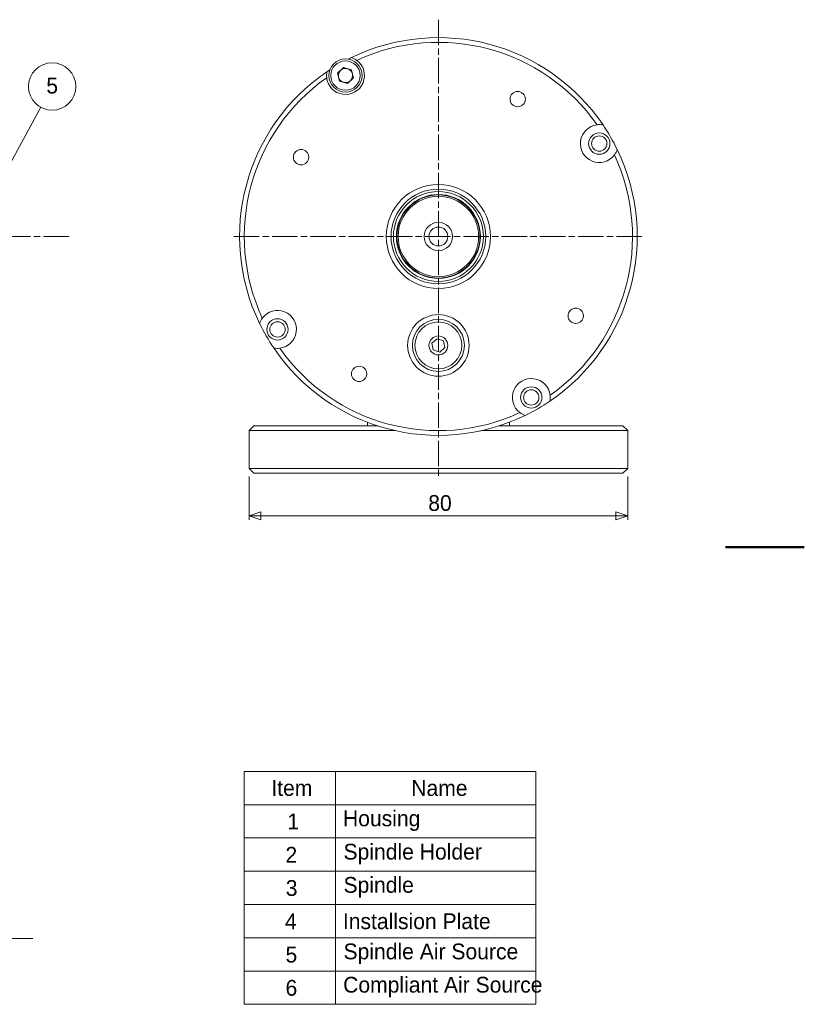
# Model space of a CAD drawing. Header units: millimetres. Extents: x 0 to 495, y 0 to 350.
# Tile 4 of 4: x 329 to 495, y 78 to 286. Entities that reach past the tile are written whole.
import ezdxf

# ---------------------------------------------------------------- set-up
doc = ezdxf.new("R2010")
doc.units = ezdxf.units.MM
doc.header["$LTSCALE"] = 1.666667
doc.linetypes.add('CHAIN', pattern=[0.3543, 0.2362, -0.0295, 0.0591, -0.0295])
doc.layers.get('0').update_dxf_attribs({"lineweight": 18})
for name, color, linetype, lineweight in [('一般', 7, 'Continuous', 9), ('中心線(ISO)', 7, 'CHAIN', 9), ('可見邊線(ISO)', 7, 'Continuous', 9), ('圖框_0', 7, 'Continuous', 50), ('標註(ISO)', 7, 'Continuous', 9), ('符號(ISO)', 7, 'Continuous', 9)]:
    doc.layers.add(name, color=color, linetype=linetype, lineweight=lineweight)
doc.dimstyles.new('標註', dxfattribs={"dimscale": 1.666667, "dimtxt": 2, "dimasz": 1.5, "dimexe": 0.5, "dimexo": 1, "dimgap": 0.5, "dimtad": 1, "dimdec": 3, "dimrnd": 1e-08, "dimdsep": 46, "dimtxsty": 'Standard', "dimblk": 'Filled-1', "dimcen": 0.09, "dimdle": 5, "dimclrd": 3, "dimclre": 3, "dimclrt": 3, "dimazin": 2, "dimtfac": 1, "dimtdec": 3, "dimtmove": 0, "dimatfit": 3, "dimldrblk": 'Filled-1', "dimfxl": 0, "dimtolj": 1, "dimlwd": 9, "dimlwe": 9, "dimarcsym": 0})

# ---------------------------------------------------------------- blocks, each defined once
blk = doc.blocks.new('Borders Default Border')
at = {"layer": '圖框_0', "flags": 128}
blk.add_lwpolyline([(297, 105), (287, 105)], dxfattribs=at)
blk = doc.blocks.new('Filled-1')
at = {"color": 0}
for p, q in [((0, 0), (-1, 0.333)), ((-1, 0.333), (-1, -0.333)), ((-1, 0), (0, 0)), ((-1, -0.333), (0, 0))]:
    blk.add_line(p, q, dxfattribs=at)
at = {"color": 0, "flags": 128}
blk.add_lwpolyline([(-1, -0.333), (0, 0)], dxfattribs=at)
at = {"color": 0}
blk.add_solid([(-1, -0.333), (0, 0), (-1, 0.333), (-1, -0.333)], dxfattribs=at)
blk = doc.blocks.new('*D49')
at = {"layer": 'Defpoints', "color": 0, "linetype": 'Continuous'}
for p in [(377.69, 191.64), (457.69, 191.64), (377.69, 181.64)]:
    blk.add_point(p, dxfattribs=at)
at = {"layer": '標註(ISO)', "color": 3, "linetype": 'Continuous', "lineweight": 9}
for p, q in [((377.69, 189.98), (377.69, 180.81)), ((457.69, 189.98), (457.69, 180.81)), ((455.19, 181.64), (380.19, 181.64))]:
    blk.add_line(p, q, dxfattribs=at)
at = {"layer": '標註(ISO)', "color": 3, "linetype": 'Continuous', "lineweight": 9, "xscale": 2.5, "yscale": 2.5, "zscale": 2.5, "rotation": 180}
blk.add_blockref('Filled-1', (377.69, 181.64), dxfattribs=at)
at = {"layer": '標註(ISO)', "color": 3, "linetype": 'Continuous', "lineweight": 9, "xscale": 2.5, "yscale": 2.5, "zscale": 2.5}
blk.add_blockref('Filled-1', (457.69, 181.64), dxfattribs=at)
at = {"layer": '標註(ISO)', "color": 3, "linetype": 'Continuous', "lineweight": 9, "insert": (415.55, 184.33), "char_height": 3.333, "attachment_point": 4}
blk.add_mtext('\\A1;80', dxfattribs=at)
blk = doc.blocks.new('Balloon6')
at = {"layer": '符號(ISO)', "color": 3, "linetype": 'Continuous', "lineweight": 9}
for p, q in [((193.04, 147.59), (200.23, 160.76)), ((192.6, 147.83), (192.27, 146.19)), ((193.04, 147.59), (192.27, 146.19)), ((192.27, 146.19), (193.48, 147.35)), ((193.48, 147.35), (192.6, 147.83))]:
    blk.add_line(p, q, dxfattribs=at)
at = {"layer": '符號(ISO)', "color": 3, "linetype": 'Continuous', "lineweight": 9, "flags": 128}
blk.add_lwpolyline([(192.6, 147.83), (192.27, 146.19)], dxfattribs=at)
at = {"layer": '符號(ISO)'}
blk.add_circle((201.66, 163.39), 3, dxfattribs=at)
at = {"layer": '符號(ISO)', "color": 3}
blk.add_solid([(192.6, 147.83), (192.27, 146.19), (193.48, 147.35), (192.6, 147.83)], dxfattribs=at)
at = {"layer": '符號(ISO)', "color": 3, "insert": (201.66, 163.49), "char_height": 2, "attachment_point": 5}
blk.add_mtext('5', dxfattribs=at)
blk = doc.blocks.new('Table1')
at = {"layer": '一般'}
for p, q in [((226.01, 76.6), (262.97, 76.6)), ((226.01, 76.6), (226.01, 72.38)), ((237.57, 76.6), (237.57, 72.38)), ((262.97, 76.6), (262.97, 72.38)), ((226.01, 72.38), (262.97, 72.38)), ((226.01, 72.38), (226.01, 47.09)), ((237.57, 72.38), (237.57, 47.09)), ((262.97, 72.38), (262.97, 47.09)), ((226.01, 68.17), (262.97, 68.17)), ((226.01, 63.95), (262.97, 63.95)), ((226.01, 59.74), (262.97, 59.74)), ((226.01, 55.52), (262.97, 55.52)), ((226.01, 51.31), (262.97, 51.31)), ((226.01, 47.09), (262.97, 47.09))]:
    blk.add_line(p, q, dxfattribs=at)
at = {"layer": '一般', "color": 3, "char_height": 2, "attachment_point": 7}
for s, insert in [('Item', (229.44, 73.48)), ('Name', (247.18, 73.47)), ('1', (231.47, 69.26)), ('Housing', (238.52, 69.05)), ('2', (231.23, 65.04)), ('Spindle Holder', (238.59, 64.83)), ('3', (231.27, 60.8)), ('Spindle', (238.59, 60.62)), ('4', (231.17, 56.61)), ('Installsion Plate', (238.51, 56.59)), ('5', (231.24, 52.36)), ('Spindle Air Source', (238.59, 52.19)), ('6', (231.24, 48.15)), ('Compliant Air Source', (238.54, 47.97))]:
    blk.add_mtext(s, dxfattribs=dict(at, insert=insert))

msp = doc.modelspace()

# ---------------------------------------------------------------- linework, layer by layer
at = {"layer": '中心線(ISO)', "linetype": 'CHAIN', "ltscale": 13.688964}
for p, q in [((417.6934, 286.4276), (417.6934, 190.0283)), ((59.4097, 240.6422), (340.1651, 240.6422)), ((460.6906, 240.6422), (374.07, 240.6422)), ((331.9823, 92.4069), (57.1877, 92.4069))]:
    msp.add_line(p, q, dxfattribs=at)
at = {"layer": '可見邊線(ISO)'}
for p, q in [((396.412, 275.1398), (397.6785, 276.3213)), ((396.8019, 273.4522), (396.412, 275.1398)), ((397.6785, 276.3213), (399.335, 275.8152)), ((399.335, 275.8152), (399.7249, 274.1276)), ((398.4584, 272.9461), (396.8019, 273.4522)), ((399.7249, 274.1276), (398.4584, 272.9461)), ((408.9026, 241.8616), (408.9895, 241.9387)), ((408.99, 241.9422), (408.9142, 241.9422)), ((426.4727, 241.9422), (426.3969, 241.9422)), ((426.4843, 241.8616), (426.3974, 241.9387)), ((416.3266, 218.1061), (417.4117, 219.0579)), ((417.4117, 219.0579), (418.7786, 218.594)), ((418.7786, 218.594), (419.0603, 217.1784)), ((416.6083, 216.6905), (416.3266, 218.1061)), ((417.9752, 216.2266), (416.6083, 216.6905)), ((419.0603, 217.1784), (417.9752, 216.2266)), ((378.6934, 200.6422), (377.6934, 199.6422)), ((382.6934, 199.6422), (377.6934, 199.6422)), ((377.6934, 199.6422), (377.6934, 191.6422)), ((378.6934, 200.6422), (382.6934, 200.6422)), ((404.8872, 200.6422), (382.6934, 200.6422)), ((382.6934, 199.6422), (408.583, 199.6422)), ((402.6934, 200.6422), (402.6934, 201.4121)), ((426.8039, 199.6422), (452.6934, 199.6422)), ((452.6934, 200.6422), (430.4997, 200.6422)), ((432.6934, 200.6422), (432.6934, 201.4121)), ((452.6934, 200.6422), (456.6934, 200.6422)), ((457.6934, 199.6422), (452.6934, 199.6422)), ((456.6934, 200.6422), (457.6934, 199.6422)), ((457.6934, 191.6422), (457.6934, 199.6422)), ((377.6934, 191.6422), (382.6934, 191.6422)), ((377.6934, 191.6422), (378.6934, 190.6422)), ((452.6934, 191.6422), (382.6934, 191.6422)), ((452.6934, 191.6422), (457.6934, 191.6422)), ((457.6934, 191.6422), (456.6934, 190.6422)), ((382.6934, 190.6422), (378.6934, 190.6422)), ((382.6934, 190.6422), (452.6934, 190.6422)), ((456.6934, 190.6422), (452.6934, 190.6422))]:
    msp.add_line(p, q, dxfattribs=at)
for centre, radius in [((398.0684, 274.6337), 3.5), ((398.0684, 274.6337), 3.1), ((434.4434, 269.6541), 1.621), ((451.6849, 260.2672), 2.25), ((451.6849, 260.2672), 1.621), ((388.6816, 257.3922), 1.621), ((417.6934, 240.6422), 11), ((417.6934, 240.6422), 10), ((417.6934, 240.6422), 9.5), ((417.6934, 240.6422), 8.875), ((417.6934, 240.6422), 8.775), ((417.6934, 240.6422), 8.5), ((417.6934, 240.6422), 3), ((417.6934, 240.6422), 2), ((446.7053, 223.8922), 1.621), ((383.7019, 221.0172), 2.25), ((383.7019, 221.0172), 1.621), ((417.6934, 217.6422), 6.5), ((417.6934, 217.6422), 5.5), ((417.6934, 217.6422), 4.95), ((417.6934, 217.6422), 2), ((400.9434, 211.6304), 1.621), ((437.3184, 206.6507), 2.25), ((437.3184, 206.6507), 1.621)]:
    msp.add_circle(centre, radius, dxfattribs=at)
for centre, radius, start, end in [((417.6934, 240.6422), 42, 34.099942, 115.900058), ((417.6934, 240.6422), 41, 35.139036, 114.860964), ((398.0684, 274.6337), 4, 186.653063, 53.346937), ((417.6934, 240.6422), 42, 115.900058, 116.944374), ((417.6934, 240.6422), 42, 124.099942, 205.900058), ((417.6934, 240.6422), 42, 123.055626, 124.099942), ((398.0684, 274.6337), 1.5, 133.011064, 193.011064), ((398.0684, 274.6337), 1.5, 73.011064, 133.011064), ((398.0684, 274.6337), 1.5, 13.011064, 73.011064), ((398.0684, 274.6337), 1.5, 313.011064, 13.011064), ((417.6934, 240.6422), 41, 125.139036, 204.860964), ((398.0684, 274.6337), 1.5, 193.011064, 253.011064), ((398.0684, 274.6337), 1.5, 253.011064, 313.011064), ((451.6849, 260.2672), 4, 96.653063, 323.346937), ((417.6934, 240.6422), 42, 25.900058, 34.099942), ((417.6934, 240.6422), 42, 304.099942, 25.900058), ((417.6934, 240.6422), 41, 305.139036, 24.860964), ((417.6934, 240.6422), 8.8, 8.495242, 171.504758), ((417.6934, 240.6422), 8.8, 171.504758, 171.528211), ((417.6934, 240.6422), 8.8, 8.471789, 8.495242), ((383.7019, 221.0172), 4, 276.653063, 143.346937), ((417.6934, 240.6422), 42, 205.900058, 214.099942), ((417.6934, 240.6422), 42, 214.099942, 295.900058), ((417.6934, 240.6422), 41, 215.139036, 294.860964), ((437.3184, 206.6507), 4, 6.653063, 233.346937), ((417.6934, 240.6422), 42, 295.900058, 304.099942)]:
    msp.add_arc(centre, radius, start, end, dxfattribs=at)
for points in [[(400.4563, 277.8428), (400.1254, 278.0891), (399.7489, 278.2882), (399.3477, 278.4236)], [(394.1466, 275.4208), (394.0633, 275.0057), (394.0476, 274.5801), (394.0954, 274.1703)], [(452.472, 264.189), (452.0569, 264.2723), (451.6313, 264.2881), (451.2215, 264.2403)], [(454.894, 257.8794), (455.1403, 258.2103), (455.3395, 258.5868), (455.4749, 258.9879)], [(380.4929, 223.4051), (380.2466, 223.0741), (380.0474, 222.6977), (379.912, 222.2965)], [(382.9149, 217.0954), (383.33, 217.0121), (383.7556, 216.9964), (384.1654, 217.0442)], [(441.2402, 205.8637), (441.3236, 206.2788), (441.3393, 206.7044), (441.2915, 207.1142)], [(434.9306, 203.4417), (435.2615, 203.1954), (435.638, 202.9962), (436.0392, 202.8608)]]:
    msp.add_open_spline(points, degree=3, dxfattribs=at)

# ---------------------------------------------------------------- block references
at = {"xscale": 1.666666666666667, "yscale": 1.666666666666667, "zscale": 1.666666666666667}
for name in ['Borders Default Border', 'Table1']:
    msp.add_blockref(name, (0, 0), dxfattribs=at)
at = {"layer": '符號(ISO)', "xscale": 1.666666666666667, "yscale": 1.666666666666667, "zscale": 1.666666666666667}
msp.add_blockref('Balloon6', (0, 0), dxfattribs=at)

# ---------------------------------------------------------------- dimensions: what is measured, and where the dimension line sits
at = {"layer": '標註(ISO)', "color": 3, "linetype": 'Continuous', "lineweight": 9}
dim = msp.add_linear_dim(base=(377.6934, 181.6422), p1=(457.6934, 191.6422), p2=(377.6934, 191.6422), dimstyle='標註', override={"dimgap": 0.5, "dimdec": 3, "dimtol": 0, "dimlim": 0, "dimtp": 0, "dimtm": 0, "dimtdec": 3, "dimtofl": 0, "dimatfit": 1}, dxfattribs=at)
dim.commit()
dim.dimension.update_dxf_attribs({"geometry": '*D49', "text_midpoint": (417.6934, 181.6422), "dimtype": 160})

doc.saveas('drawing.dxf')
